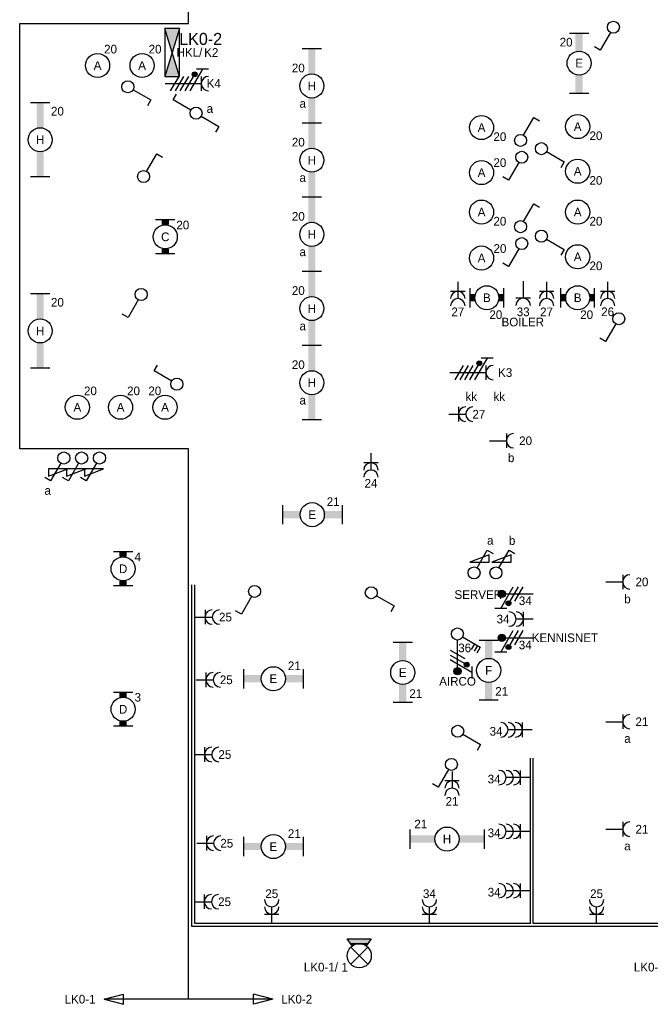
# Model space of a CAD drawing. Extents: x 1458 to 78232, y 1423 to 46972.
# Tile 5 of 8: x 53774 to 66873, y 14855 to 35293. Entities that reach past the tile are written whole.
import ezdxf
from ezdxf.enums import TextEntityAlignment as Align

# ---------------------------------------------------------------- set-up
doc = ezdxf.new("R2010")
doc.units = 0
doc.linetypes.add('E_GOOT3', pattern=[5, 4, -1])
doc.layers.get('0').update_dxf_attribs({"linetype": 'CONTINUOUS'})
for name, color, linetype in [('EL6131--_WG', 7, 'CONTINUOUS'), ('EL6211--', 3, 'CONTINUOUS'), ('EL6212--_S', 4, 'CONTINUOUS'), ('EL6221--', 3, 'CONTINUOUS'), ('EL6222--', 3, 'CONTINUOUS'), ('EL6311--', 3, 'CONTINUOUS')]:
    doc.layers.add(name, color=color, linetype=linetype)
doc.styles.add('BURO-018', font='BUROFONT.SHX', dxfattribs={"height": 180})
doc.styles.add('BURO-025', font='BUROFONT.SHX', dxfattribs={"height": 250})
doc.styles.add('BURO-035', font='BUROFONT.SHX', dxfattribs={"height": 350})

# ---------------------------------------------------------------- blocks, each defined once
blk = doc.blocks.new('111304I')
at = {"color": 0, "linetype": 'Continuous'}
for p, q in [((-1.5, 4.5), (1.5, 4.5)), ((0, 1), (0, 4.5))]:
    blk.add_line(p, q, dxfattribs=at)
blk.add_arc((0, 6), 1.5, 180, 360, dxfattribs=at)
at = {"color": 0, "linetype": 'Continuous', "style": 'BURO-018'}
for tag, p in [('E_GROEP', (0, 8.5)), ('E_GKAST', (0, 8.5)), ('E_SLET1', (3.5, 5.5))]:
    blk.add_attdef(tag, text='', height=1.8, dxfattribs=at).set_placement(p, align=Align.MIDDLE)
at = {"color": 0, "linetype": 'Continuous', "style": 'BURO-018', "flags": 1}
blk.add_attdef('E_MATCODE', text='', height=1.8, dxfattribs=at).set_placement((0, 0), align=Align.MIDDLE)
blk = doc.blocks.new('111503')
at = {"color": 0, "linetype": 'Continuous'}
for p, q in [((-1.77, 1.73), (1.77, 5.27)), ((1.77, 1.73), (-1.77, 5.27))]:
    blk.add_line(p, q, dxfattribs=at)
blk.add_circle((0, 3.5), 2.5, dxfattribs=at)
at = {"color": 0, "linetype": 'Continuous', "style": 'BURO-018'}
for tag, p in [('E_GROEP', (0, 8.5)), ('E_GKAST', (0, 8.5)), ('E_ARMCODE', (0, 3.5)), ('E_SLET', (4.5, 2.5))]:
    blk.add_attdef(tag, text='', height=1.8, dxfattribs=at).set_placement(p, align=Align.MIDDLE)
blk = doc.blocks.new('E00002')
at = {"color": 0}
for p, q in [((-2.5, 0), (-1.45, 1.47)), ((2.5, 0), (-2.5, 0)), ((-1.79, 1), (1.79, 1)), ((1.45, 1.47), (2.5, 0))]:
    blk.add_line(p, q, dxfattribs=at)
for points in [[(-1.79, 1), (1.79, 1), (-2.5, 0), (2.5, 0)], [(-1.45, 1.47), (-0.5, 1), (-1.79, 1)], [(1.45, 1.47), (0.5, 1), (1.79, 1)]]:
    blk.add_solid(points, dxfattribs=at)
blk = doc.blocks.new('1115B61540')
at = {"color": 0}
for p, q in [((-7.7, 2), (-7.7, -2)), ((7.7, 2), (7.7, -2))]:
    blk.add_line(p, q, dxfattribs=at)
at = {"color": 0, "linetype": 'Continuous'}
blk.add_circle((0, 0), 2.5, dxfattribs=at)
at = {"color": 0}
for points in [[(-2.5, 0.75), (-7.7, 0.75), (-2.5, -0.75), (-7.7, -0.75)], [(2.5, 0.75), (7.7, 0.75), (2.5, -0.75), (7.7, -0.75)]]:
    blk.add_solid(points, dxfattribs=at)
at = {"color": 0, "linetype": 'Continuous', "style": 'BURO-018'}
for tag, p in [('E_GROEP', (0, 5)), ('E_GKAST', (0, 5)), ('E_ARMCODE', (0, 0)), ('E_SLET', (4.5, -3))]:
    blk.add_attdef(tag, text='', height=1.8, dxfattribs=at).set_placement(p, align=Align.MIDDLE)
blk = doc.blocks.new('1114A1')
at = {"color": 0, "linetype": 'Continuous'}
for p, q in [((0.62, 3.33), (2.74, 7)), ((2.74, 7), (3.95, 6.3))]:
    blk.add_line(p, q, dxfattribs=at)
blk.add_circle((0, 2.25), 1.25, dxfattribs=at)
at = {"color": 0, "linetype": 'Continuous', "style": 'BURO-018'}
for tag, p in [('E_SLET1', (3.36, 9)), ('E_GKAST', (11.61, 4.38)), ('E_GROEP', (11.61, 1.38))]:
    blk.add_attdef(tag, text='', height=1.8, dxfattribs=at).set_placement(p, align=Align.MIDDLE)
at = {"color": 0, "linetype": 'Continuous', "style": 'BURO-018', "flags": 1}
blk.add_attdef('E_MATCODE', text='', height=1.8, dxfattribs=at).set_placement((0, 0), align=Align.MIDDLE)
blk = doc.blocks.new('1114A3')
at = {"color": 0, "linetype": 'Continuous'}
for p, q in [((0.62, 3.33), (2.74, 7)), ((2.39, 6.39), (3.6, 5.69)), ((2.74, 7), (3.95, 6.3)), ((2.04, 5.79), (3.25, 5.09))]:
    blk.add_line(p, q, dxfattribs=at)
blk.add_circle((0, 2.25), 1.25, dxfattribs=at)
at = {"color": 0, "linetype": 'Continuous', "style": 'BURO-018'}
for tag, p in [('E_SLET1', (3.36, 9)), ('E_GKAST', (11.61, 4.38)), ('E_GROEP', (11.61, 1.38))]:
    blk.add_attdef(tag, text='', height=1.8, dxfattribs=at).set_placement(p, align=Align.MIDDLE)
at = {"color": 0, "linetype": 'Continuous', "style": 'BURO-018', "flags": 1}
blk.add_attdef('E_MATCODE', text='', height=1.8, dxfattribs=at).set_placement((0, 0), align=Align.MIDDLE)
blk = doc.blocks.new('111408')
at = {"color": 0, "linetype": 'Continuous'}
for p, q in [((3.15, 6), (-0.85, 4.5)), ((-0.85, 4.5), (3.15, 4.5)), ((3.15, 4.5), (3.15, 6))]:
    blk.add_line(p, q, dxfattribs=at)
blk = doc.blocks.new('111304D')
at = {"color": 0, "linetype": 'Continuous'}
for p, q in [((-3, 9.98), (-3, 7.48)), ((-3, 8.73), (1.5, 6.13)), ((-1.5, 8.5), (1.5, 8.5)), ((0, 1), (0, 8.5)), ((1.5, 5.13), (-1.5, 6.87)), ((1.5, 4.13), (-1.5, 5.87)), ((1.5, 3.13), (-1.5, 4.87)), ((1.5, 2.13), (-1.5, 3.87))]:
    blk.add_line(p, q, dxfattribs=at)
at = {"color": 0, "linetype": 'Continuous', "const_width": 0.5}
blk.add_lwpolyline([(-1.68, 7.12, 1), (-2.18, 7.12, 1)], format="xyb", close=True, dxfattribs=at)
at = {"color": 0, "linetype": 'Continuous'}
blk.add_circle((-1.93, 7.12), 0.5, dxfattribs=at)
blk.add_arc((0, 10), 1.5, 180, 360, dxfattribs=at)
at = {"color": 0, "linetype": 'Continuous', "style": 'BURO-018'}
for tag in ['E_GROEP', 'E_GKAST']:
    blk.add_attdef(tag, text='', height=1.8, dxfattribs=at).set_placement((0, 12.5), align=Align.MIDDLE)
at = {"color": 0, "linetype": 'Continuous', "style": 'BURO-018', "flags": 1}
for tag, p in [('E_VERMCODE', (13, 12.5)), ('E_MATCODE', (0, 0))]:
    blk.add_attdef(tag, text='', height=1.8, dxfattribs=at).set_placement(p, align=Align.MIDDLE)
blk = doc.blocks.new('1115B3')
at = {"color": 0, "linetype": 'Continuous'}
blk.add_circle((0, 3.5), 2.5, dxfattribs=at)
at = {"color": 0, "linetype": 'Continuous', "style": 'BURO-018'}
for tag, p in [('E_GROEP', (0, 8.5)), ('E_GKAST', (0, 8.5)), ('E_ARMCODE', (0, 3.5)), ('E_SLET', (4.5, 2.5))]:
    blk.add_attdef(tag, text='', height=1.8, dxfattribs=at).set_placement(p, align=Align.MIDDLE)
blk = doc.blocks.new('111406')
at = {"color": 0, "linetype": 'Continuous'}
for p, q in [((0.62, 3.33), (2.74, 7)), ((2.74, 7), (3.95, 6.3)), ((-0.62, 1.17), (-2.74, -2.5)), ((-2.74, -2.5), (-3.95, -1.8))]:
    blk.add_line(p, q, dxfattribs=at)
blk.add_circle((0, 2.25), 1.25, dxfattribs=at)
at = {"color": 0, "linetype": 'Continuous', "style": 'BURO-018'}
for tag, p in [('E_SLET1', (3.42, 9)), ('E_GKAST', (11.61, 4.38)), ('E_GROEP', (11.61, 1.38))]:
    blk.add_attdef(tag, text='', height=1.8, dxfattribs=at).set_placement(p, align=Align.MIDDLE)
at = {"color": 0, "linetype": 'Continuous', "style": 'BURO-018', "flags": 1}
blk.add_attdef('E_MATCODE', text='', height=1.8, dxfattribs=at).set_placement((0, 0), align=Align.MIDDLE)
blk = doc.blocks.new('1115B6630')
at = {"color": 0}
for p, q in [((-3.5, 2), (-3.5, -2)), ((3.5, 2), (3.5, -2))]:
    blk.add_line(p, q, dxfattribs=at)
at = {"color": 0, "linetype": 'Continuous'}
blk.add_circle((0, 0), 2.5, dxfattribs=at)
at = {"color": 0}
for points in [[(-2.5, 0.75), (-3.5, 0.75), (-2.5, -0.75), (-3.5, -0.75)], [(2.5, 0.75), (3.5, 0.75), (2.5, -0.75), (3.5, -0.75)]]:
    blk.add_solid(points, dxfattribs=at)
at = {"color": 0, "linetype": 'Continuous', "style": 'BURO-018'}
for tag, p in [('E_GROEP', (0, 5)), ('E_GKAST', (0, 5)), ('E_ARMCODE', (0, 0)), ('E_SLET', (4.5, -3))]:
    blk.add_attdef(tag, text='', height=1.8, dxfattribs=at).set_placement(p, align=Align.MIDDLE)
blk = doc.blocks.new('111304A')
at = {"color": 0, "linetype": 'Continuous'}
for p, q in [((0, 1), (0, 4.5)), ((-1.5, 3), (1.5, 3))]:
    blk.add_line(p, q, dxfattribs=at)
for centre in [(0, 6), (0, 4.5)]:
    blk.add_arc(centre, 1.5, 180, 360, dxfattribs=at)
at = {"color": 0, "linetype": 'Continuous', "style": 'BURO-018'}
for tag in ['E_GROEP', 'E_GKAST']:
    blk.add_attdef(tag, text='', height=1.8, dxfattribs=at).set_placement((0, 8.5), align=Align.MIDDLE)
at = {"color": 0, "linetype": 'Continuous', "style": 'BURO-018', "flags": 1}
for tag, p in [('E_VERMCODE', (13, 8.5)), ('E_MATCODE', (0, 0))]:
    blk.add_attdef(tag, text='', height=1.8, dxfattribs=at).set_placement(p, align=Align.MIDDLE)
blk = doc.blocks.new('1115B61240')
at = {"color": 0}
for p, q in [((-6.2, 2), (-6.2, -2)), ((6.2, 2), (6.2, -2))]:
    blk.add_line(p, q, dxfattribs=at)
at = {"color": 0, "linetype": 'Continuous'}
blk.add_circle((0, 0), 2.5, dxfattribs=at)
at = {"color": 0}
for points in [[(-2.5, 0.75), (-6.2, 0.75), (-2.5, -0.75), (-6.2, -0.75)], [(2.5, 0.75), (6.2, 0.75), (2.5, -0.75), (6.2, -0.75)]]:
    blk.add_solid(points, dxfattribs=at)
at = {"color": 0, "linetype": 'Continuous', "style": 'BURO-018'}
for tag, p in [('E_GROEP', (0, 5)), ('E_GKAST', (0, 5)), ('E_ARMCODE', (0, 0)), ('E_SLET', (4.5, -3))]:
    blk.add_attdef(tag, text='', height=1.8, dxfattribs=at).set_placement(p, align=Align.MIDDLE)
blk = doc.blocks.new('E00078')
at = {"color": 0, "linetype": 'Continuous'}
for p, q in [((-3, 6.48), (-3, 8.98)), ((-3, 7.73), (1.5, 5.13)), ((0, 7.5), (0, 1)), ((1.5, 4.13), (-1.5, 5.87)), ((1.5, 3.13), (-1.5, 4.87))]:
    blk.add_line(p, q, dxfattribs=at)
at = {"color": 0, "const_width": 0.75}
blk.add_lwpolyline([(-0.38, 7.5, 1), (0.38, 7.5, 1)], format="xyb", close=True, dxfattribs=at)
at = {"color": 0, "linetype": 'Continuous', "const_width": 0.5}
blk.add_lwpolyline([(-2.18, 6.12, 1), (-1.68, 6.12, 1)], format="xyb", close=True, dxfattribs=at)
at = {"color": 0, "linetype": 'Continuous'}
for centre, radius in [((0, 7.5), 0.75), ((-1.93, 6.12), 0.5)]:
    blk.add_circle(centre, radius, dxfattribs=at)
at = {"color": 0, "linetype": 'Continuous', "style": 'BURO-018'}
for tag in ['E_GROEP', 'E_GKAST']:
    blk.add_attdef(tag, text='', height=1.8, dxfattribs=at).set_placement((0, 11), align=Align.MIDDLE)
at = {"color": 0, "linetype": 'Continuous', "style": 'BURO-018', "flags": 1}
for tag, p in [('E_VERMCODE', (13, 11)), ('E_MATCODE', (0, 0))]:
    blk.add_attdef(tag, text='', height=1.8, dxfattribs=at).set_placement(p, align=Align.MIDDLE)
blk = doc.blocks.new('1116A4B')
at = {"color": 0, "linetype": 'Continuous'}
for p, q in [((-5, 4), (-5, 1)), ((5, 4), (-5, 4)), ((-5, 4), (5, 1)), ((5, 4), (-5, 1)), ((5, 1), (5, 4)), ((-5, 1), (5, 1))]:
    blk.add_line(p, q, dxfattribs=at)
for points in [[(-5, 4), (0, 2.5), (-5, 1)], [(5, 4), (0, 2.5), (5, 1)]]:
    blk.add_solid(points, dxfattribs=at)
at = {"color": 0, "linetype": 'Continuous', "style": 'BURO-018'}
for tag, p in [('E_GKAST', (0, 12)), ('E_GROEP', (0, 9)), ('E_KAST', (0, 6))]:
    blk.add_attdef(tag, text='', height=1.8, dxfattribs=at).set_placement(p, align=Align.MIDDLE)
at = {"color": 0, "linetype": 'Continuous', "style": 'BURO-018', "flags": 1}
blk.add_attdef('E_MATCODE', text='', height=1.8, dxfattribs=at).set_placement((0, 0), align=Align.MIDDLE)
blk = doc.blocks.new('111304B')
at = {"color": 0, "linetype": 'Continuous'}
for p, q in [((0, 1), (0, 6)), ((-1.5, 3), (1.5, 3))]:
    blk.add_line(p, q, dxfattribs=at)
for centre in [(0, 7.5), (0, 6), (0, 4.5)]:
    blk.add_arc(centre, 1.5, 180, 360, dxfattribs=at)
at = {"color": 0, "linetype": 'Continuous', "style": 'BURO-018'}
for tag in ['E_GROEP', 'E_GKAST']:
    blk.add_attdef(tag, text='', height=1.8, dxfattribs=at).set_placement((0, 10), align=Align.MIDDLE)
at = {"color": 0, "linetype": 'Continuous', "style": 'BURO-018', "flags": 1}
for tag, p in [('E_VERMCODE', (13, 10)), ('E_MATCODE', (0, 0))]:
    blk.add_attdef(tag, text='', height=1.8, dxfattribs=at).set_placement(p, align=Align.MIDDLE)
blk = doc.blocks.new('E00160')
at = {"color": 0, "linetype": 'Continuous'}
for p, q in [((-17.5, 0), (-13.5, 1.07)), ((-17.5, 0), (17.5, 0)), ((-17.5, 0), (-13.5, -1.07)), ((-13.5, -1.07), (-13.5, 1.07)), ((17.5, 0), (13.5, 1.07)), ((13.5, -1.07), (13.5, 1.07)), ((17.5, 0), (13.5, -1.07))]:
    blk.add_line(p, q, dxfattribs=at)
at = {"color": 0, "linetype": 'Continuous', "style": 'BURO-035'}
for tag, p in [('E_TEXT2', (-22.5, 0)), ('E_TEXT1', (22.5, 0))]:
    blk.add_attdef(tag, text='', height=3.5, dxfattribs=at).set_placement(p, align=Align.MIDDLE)
blk = doc.blocks.new('111304')
at = {"color": 0, "linetype": 'Continuous'}
for p, q in [((-1.5, 4.5), (1.5, 4.5)), ((0, 1), (0, 4.5))]:
    blk.add_line(p, q, dxfattribs=at)
blk.add_arc((0, 6), 1.5, 180, 360, dxfattribs=at)
at = {"color": 0, "linetype": 'Continuous', "style": 'BURO-018'}
for tag in ['E_GROEP', 'E_GKAST']:
    blk.add_attdef(tag, text='', height=1.8, dxfattribs=at).set_placement((0, 8.5), align=Align.MIDDLE)
at = {"color": 0, "linetype": 'Continuous', "style": 'BURO-018', "flags": 1}
for tag, p in [('E_VERMCODE', (13, 8.5)), ('E_MATCODE', (0, 0))]:
    blk.add_attdef(tag, text='', height=1.8, dxfattribs=at).set_placement(p, align=Align.MIDDLE)

msp = doc.modelspace()

# ---------------------------------------------------------------- linework, layer by layer
at = {"layer": 'EL6131--_WG', "color": 4}
for p, q in [((57279, 35212), (57279, 45164)), ((53774, 26385), (53774, 35212)), ((53774, 35212), (57279, 35212)), ((57279, 26385), (53774, 26385)), ((57279, 14962), (57279, 26385))]:
    msp.add_line(p, q, dxfattribs=at)
at = {"layer": 'EL6131--_WG', "linetype": 'E_GOOT3'}
for p, q in [((57351, 16473), (57351, 23563)), ((57411, 16533), (57411, 23563)), ((64381, 16533, -60), (64381, 19963, -60)), ((64441, 16533, -60), (64441, 19963, -60)), ((77031, 16473), (57351, 16473)), ((64381, 16533, -60), (57411, 16533)), ((76971, 16533), (64441, 16533, -60))]:
    msp.add_line(p, q, dxfattribs=at)

# ---------------------------------------------------------------- block references
at = {"layer": 'EL6211--', "color": 2}
ref = msp.add_blockref('1116A4B', (56691, 34613), dxfattribs=dict(at, xscale=100, yscale=100, zscale=100, rotation=270))
ref.add_attrib('E_KAST', 'LK0-2', dxfattribs={"layer": '0', "color": 2, "linetype": 'Continuous', "height": 250, "style": 'BURO-025'}).set_placement((57533, 34894), align=Align.MIDDLE)
ref.add_attrib('E_GROEP', 'K2', dxfattribs={"layer": '0', "color": 2, "linetype": 'Continuous', "height": 180, "style": 'BURO-018'}).set_placement((57753, 34613), align=Align.MIDDLE)
at = {"layer": 'EL6212--_S'}
ref = msp.add_blockref('E00160', (57279, 14962), dxfattribs=dict(at, xscale=-100, yscale=100, zscale=100))
ref.add_attrib('E_TEXT1', 'LK0-1', dxfattribs={"layer": '0', "color": 1, "linetype": 'Continuous', "height": 180, "style": 'BURO-018'}).set_placement((55029, 14962), align=Align.MIDDLE)
ref.add_attrib('E_TEXT2', 'LK0-2', dxfattribs={"layer": '0', "color": 1, "linetype": 'Continuous', "height": 180, "style": 'BURO-018'}).set_placement((59529, 14962), align=Align.MIDDLE)
at = {"layer": 'EL6221--'}
ref = msp.add_blockref('111304D', (56697, 33966), dxfattribs=dict(at, xscale=100, yscale=100, zscale=100, rotation=270))
ref.add_attrib('E_GROEP', 'K4', dxfattribs={"layer": '0', "color": 1, "linetype": 'Continuous', "height": 180, "style": 'BURO-018'}).set_placement((57805, 33971), align=Align.MIDDLE)
ref = msp.add_blockref('111304D', (62609, 27968), dxfattribs=dict(at, xscale=100, yscale=100, zscale=100, rotation=270))
ref.add_attrib('E_GROEP', 'K3', dxfattribs={"layer": '0', "color": 1, "linetype": 'Continuous', "height": 180, "style": 'BURO-018'}).set_placement((63859, 27968), align=Align.MIDDLE)
at = {"layer": 'EL6222--'}
ref = msp.add_blockref('111304A', (62875, 29953), dxfattribs=dict(at, xscale=100, yscale=100, zscale=100, rotation=180))
ref.add_attrib('E_GROEP', '27', dxfattribs={"layer": '0', "color": 1, "linetype": 'Continuous', "height": 180, "style": 'BURO-018'}).set_placement((62875, 29230), align=Align.MIDDLE)
at = {"layer": 'EL6222--', "lineweight": 0}
ref = msp.add_blockref('111304', (64232, 29963), dxfattribs=dict(at, xscale=100, yscale=100, zscale=100, rotation=180))
ref.add_attrib('E_GROEP', '33', dxfattribs={"layer": '0', "color": 1, "linetype": 'Continuous', "height": 180, "style": 'BURO-018'}).set_placement((64232, 29229), align=Align.MIDDLE)
ref.add_attrib('E_VERMCODE', 'BOILER', dxfattribs={"layer": '0', "color": 1, "linetype": 'Continuous', "height": 180, "style": 'BURO-018'}).set_placement((64224, 29017), align=Align.MIDDLE)
at = {"layer": 'EL6222--'}
ref = msp.add_blockref('111304A', (64718, 29953), dxfattribs=dict(at, xscale=100, yscale=100, zscale=100, rotation=180))
ref.add_attrib('E_GROEP', '27', dxfattribs={"layer": '0', "color": 1, "linetype": 'Continuous', "height": 180, "style": 'BURO-018'}).set_placement((64718, 29230), align=Align.MIDDLE)
ref = msp.add_blockref('111304A', (65987, 29953), dxfattribs=dict(at, xscale=100, yscale=100, zscale=100, rotation=180))
ref.add_attrib('E_GROEP', '26', dxfattribs={"layer": '0', "color": 1, "linetype": 'Continuous', "height": 180, "style": 'BURO-018'}).set_placement((65987, 29230), align=Align.MIDDLE)
ref = msp.add_blockref('111304A', (62589, 27105), dxfattribs=dict(at, xscale=100, yscale=100, zscale=100, rotation=270))
ref.add_attrib('E_GROEP', '27', dxfattribs={"layer": '0', "color": 1, "linetype": 'Continuous', "height": 180, "style": 'BURO-018'}).set_placement((63312, 27105), align=Align.MIDDLE)
ref = msp.add_blockref('111304A', (61071, 26394), dxfattribs=dict(at, xscale=100, yscale=100, zscale=100, rotation=180))
ref.add_attrib('E_GROEP', '24', dxfattribs={"layer": '0', "color": 1, "linetype": 'Continuous', "height": 180, "style": 'BURO-018'}).set_placement((61071, 25671), align=Align.MIDDLE)
ref = msp.add_blockref('E00078', (64539, 23373), dxfattribs=dict(at, xscale=100, yscale=100, zscale=100, rotation=89.99463900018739))
ref.add_attrib('E_GROEP', '34', dxfattribs={"layer": '0', "color": 1, "linetype": 'Continuous', "height": 180, "style": 'BURO-018'}).set_placement((64276, 23232), align=Align.MIDDLE)
ref.add_attrib('E_VERMCODE', 'SERVER', dxfattribs={"layer": '0', "color": 1, "linetype": 'Continuous', "height": 180, "style": 'BURO-018'}).set_placement((63300, 23360), align=Align.MIDDLE)
ref = msp.add_blockref('111304A', (57325, 22893), dxfattribs=dict(at, xscale=100, yscale=100, zscale=100, rotation=270))
ref.add_attrib('E_GROEP', '25', dxfattribs={"layer": '0', "color": 1, "linetype": 'Continuous', "height": 180, "style": 'BURO-018'}).set_placement((58048, 22893), align=Align.MIDDLE)
ref = msp.add_blockref('111304A', (64537, 22852), dxfattribs=dict(at, xscale=100, yscale=100, zscale=100, rotation=90))
ref.add_attrib('E_GROEP', '34', dxfattribs={"layer": '0', "color": 1, "linetype": 'Continuous', "height": 180, "style": 'BURO-018'}).set_placement((63815, 22852), align=Align.MIDDLE)
ref = msp.add_blockref('E00078', (64539, 22464), dxfattribs=dict(at, xscale=100, yscale=100, zscale=100, rotation=89.99463900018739))
ref.add_attrib('E_GROEP', '34', dxfattribs={"layer": '0', "color": 1, "linetype": 'Continuous', "height": 180, "style": 'BURO-018'}).set_placement((64275, 22314), align=Align.MIDDLE)
ref.add_attrib('E_VERMCODE', 'KENNISNET', dxfattribs={"layer": '0', "color": 1, "linetype": 'Continuous', "height": 180, "style": 'BURO-018'}).set_placement((65099, 22463), align=Align.MIDDLE)
ref = msp.add_blockref('E00078', (62867, 22517), dxfattribs=dict(at, xscale=100, yscale=100, zscale=100, rotation=179.9946390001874))
ref.add_attrib('E_GROEP', '36', dxfattribs={"layer": '0', "color": 1, "linetype": 'Continuous', "height": 180, "style": 'BURO-018'}).set_placement((63017, 22253), align=Align.MIDDLE)
ref.add_attrib('E_VERMCODE', 'AIRCO', dxfattribs={"layer": '0', "color": 1, "linetype": 'Continuous', "height": 180, "style": 'BURO-018'}).set_placement((62869, 21560), align=Align.MIDDLE)
ref = msp.add_blockref('111304A', (57342, 21591), dxfattribs=dict(at, xscale=100, yscale=100, zscale=100, rotation=270))
ref.add_attrib('E_GROEP', '25', dxfattribs={"layer": '0', "color": 1, "linetype": 'Continuous', "height": 180, "style": 'BURO-018'}).set_placement((58065, 21591), align=Align.MIDDLE)
ref = msp.add_blockref('111304B', (64519, 20553), dxfattribs=dict(at, xscale=100, yscale=100, zscale=100, rotation=90))
ref.add_attrib('E_GROEP', '34', dxfattribs={"layer": '0', "color": 1, "linetype": 'Continuous', "height": 180, "style": 'BURO-018'}).set_placement((63669, 20522), align=Align.MIDDLE)
ref = msp.add_blockref('111304A', (57313, 20040), dxfattribs=dict(at, xscale=100, yscale=100, zscale=100, rotation=270))
ref.add_attrib('E_GROEP', '25', dxfattribs={"layer": '0', "color": 1, "linetype": 'Continuous', "height": 180, "style": 'BURO-018'}).set_placement((58036, 20040), align=Align.MIDDLE)
ref = msp.add_blockref('111304A', (62754, 19791), dxfattribs=dict(at, xscale=100, yscale=100, zscale=100, rotation=180))
ref.add_attrib('E_GROEP', '21', dxfattribs={"layer": '0', "color": 1, "linetype": 'Continuous', "height": 180, "style": 'BURO-018'}).set_placement((62754, 19069), align=Align.MIDDLE)
ref = msp.add_blockref('111304B', (64479, 19561), dxfattribs=dict(at, xscale=100, yscale=100, zscale=100, rotation=90))
ref.add_attrib('E_GROEP', '34', dxfattribs={"layer": '0', "color": 1, "linetype": 'Continuous', "height": 180, "style": 'BURO-018'}).set_placement((63629, 19531), align=Align.MIDDLE)
ref = msp.add_blockref('111304B', (64479, 18445), dxfattribs=dict(at, xscale=100, yscale=100, zscale=100, rotation=90))
ref.add_attrib('E_GROEP', '34', dxfattribs={"layer": '0', "color": 1, "linetype": 'Continuous', "height": 180, "style": 'BURO-018'}).set_placement((63629, 18414), align=Align.MIDDLE)
ref = msp.add_blockref('111304A', (57352, 18199), dxfattribs=dict(at, xscale=100, yscale=100, zscale=100, rotation=270))
ref.add_attrib('E_GROEP', '25', dxfattribs={"layer": '0', "color": 1, "linetype": 'Continuous', "height": 180, "style": 'BURO-018'}).set_placement((58075, 18199), align=Align.MIDDLE)
ref = msp.add_blockref('111304A', (59010, 16429), dxfattribs=dict(at, xscale=100, yscale=100, zscale=100))
ref.add_attrib('E_GROEP', '25', dxfattribs={"layer": '0', "color": 1, "linetype": 'Continuous', "height": 180, "style": 'BURO-018'}).set_placement((59010, 17152), align=Align.MIDDLE)
ref = msp.add_blockref('111304A', (62284, 16429), dxfattribs=dict(at, xscale=100, yscale=100, zscale=100))
ref.add_attrib('E_GROEP', '34', dxfattribs={"layer": '0', "color": 1, "linetype": 'Continuous', "height": 180, "style": 'BURO-018'}).set_placement((62284, 17152), align=Align.MIDDLE)
ref = msp.add_blockref('111304B', (64479, 17214), dxfattribs=dict(at, xscale=100, yscale=100, zscale=100, rotation=90))
ref.add_attrib('E_GROEP', '34', dxfattribs={"layer": '0', "color": 1, "linetype": 'Continuous', "height": 180, "style": 'BURO-018'}).set_placement((63629, 17183), align=Align.MIDDLE)
ref = msp.add_blockref('111304A', (65757, 16429), dxfattribs=dict(at, xscale=100, yscale=100, zscale=100))
ref.add_attrib('E_GROEP', '25', dxfattribs={"layer": '0', "color": 1, "linetype": 'Continuous', "height": 180, "style": 'BURO-018'}).set_placement((65757, 17152), align=Align.MIDDLE)
ref = msp.add_blockref('111304A', (57307, 16985), dxfattribs=dict(at, xscale=100, yscale=100, zscale=100, rotation=270))
ref.add_attrib('E_GROEP', '25', dxfattribs={"layer": '0', "color": 1, "linetype": 'Continuous', "height": 180, "style": 'BURO-018'}).set_placement((58030, 16985), align=Align.MIDDLE)
at = {"layer": 'EL6311--', "xscale": 100, "yscale": 100, "zscale": 100}
for name, p, rotation in [('1114A1', (66106, 35361), 180), ('1114A1', (55796, 33901), 270), ('1114A1', (64385, 32616), 270), ('1114A1', (64202, 32662), 180), ('1114A1', (64385, 30800), 270), ('1114A1', (64202, 30870), 180), ('1114A1', (56298, 29814), 180), ('1114A1', (66218, 29311), 180), ('1114A1', (57264, 27728), 90), ('1114A1', (55061, 26420), 180), ('1114A1', (55432, 26420), 180), ('111408', (54690, 26420), 180), ('111408', (55061, 26420), 180), ('111408', (55432, 26420), 180), ('1114A1', (58653, 23651), 180), ('1114A1', (60852, 23399), 270), ('1114A3', (62642, 22542), 270), ('1114A1', (62648, 20522), 270), ('1114A1', (62742, 20060), 180), ('E00002', (60828, 16213), 180)]:
    msp.add_blockref(name, p, dxfattribs=dict(at, rotation=rotation))
at = {"layer": 'EL6311--'}
ref = msp.add_blockref('1115B61240', (65394, 34391), dxfattribs=dict(at, xscale=100, yscale=100, zscale=100, rotation=90))
ref.add_attrib('E_ARMCODE', 'E', dxfattribs={"layer": '0', "color": 1, "linetype": 'Continuous', "height": 180, "style": 'BURO-018'}).set_placement((65394, 34391), align=Align.MIDDLE)
ref.add_attrib('E_GROEP', '20', dxfattribs={"layer": '0', "color": 1, "linetype": 'Continuous', "height": 180, "style": 'BURO-018'}).set_placement((65124, 34827), align=Align.MIDDLE)
ref = msp.add_blockref('1115B3', (55392, 33992), dxfattribs=dict(at, xscale=100, yscale=100, zscale=100))
ref.add_attrib('E_ARMCODE', 'A', dxfattribs={"layer": '0', "color": 1, "linetype": 'Continuous', "height": 180, "style": 'BURO-018'}).set_placement((55392, 34342), align=Align.MIDDLE)
ref.add_attrib('E_GROEP', '20', dxfattribs={"layer": '0', "color": 1, "linetype": 'Continuous', "height": 180, "style": 'BURO-018'}).set_placement((55662, 34682), align=Align.MIDDLE)
ref = msp.add_blockref('1115B3', (56316, 33992), dxfattribs=dict(at, xscale=100, yscale=100, zscale=100))
ref.add_attrib('E_ARMCODE', 'A', dxfattribs={"layer": '0', "color": 1, "linetype": 'Continuous', "height": 180, "style": 'BURO-018'}).set_placement((56316, 34342), align=Align.MIDDLE)
ref.add_attrib('E_GROEP', '20', dxfattribs={"layer": '0', "color": 1, "linetype": 'Continuous', "height": 180, "style": 'BURO-018'}).set_placement((56586, 34682), align=Align.MIDDLE)
ref = msp.add_blockref('1115B61540', (59843, 33917), dxfattribs=dict(at, xscale=100, yscale=100, zscale=100, rotation=270))
ref.add_attrib('E_ARMCODE', 'H', dxfattribs={"layer": '0', "color": 1, "linetype": 'Continuous', "height": 180, "style": 'BURO-018'}).set_placement((59843, 33917), align=Align.MIDDLE)
ref.add_attrib('E_SLET', 'a', dxfattribs={"layer": '0', "color": 1, "linetype": 'Continuous', "height": 180, "style": 'BURO-018'}).set_placement((59653, 33554), align=Align.MIDDLE)
ref.add_attrib('E_GROEP', '20', dxfattribs={"layer": '0', "color": 1, "linetype": 'Continuous', "height": 180, "style": 'BURO-018'}).set_placement((59561, 34291), align=Align.MIDDLE)
ref = msp.add_blockref('111406', (57212, 33353), dxfattribs=dict(at, xscale=100, yscale=100, zscale=100, rotation=270))
ref.add_attrib('E_SLET1', 'a', dxfattribs={"layer": '0', "color": 1, "linetype": 'Continuous', "height": 180, "style": 'BURO-018'}).set_placement((57724, 33448), align=Align.MIDDLE)
ref = msp.add_blockref('1115B61540', (54200, 32800), dxfattribs=dict(at, xscale=100, yscale=100, zscale=100, rotation=270))
ref.add_attrib('E_ARMCODE', 'H', dxfattribs={"layer": '0', "color": 1, "linetype": 'Continuous', "height": 180, "style": 'BURO-018'}).set_placement((54200, 32800), align=Align.MIDDLE)
ref.add_attrib('E_GROEP', '20', dxfattribs={"layer": '0', "color": 1, "linetype": 'Continuous', "height": 180, "style": 'BURO-018'}).set_placement((54557, 33394), align=Align.MIDDLE)
ref = msp.add_blockref('1115B3', (65364, 32724), dxfattribs=dict(at, xscale=100, yscale=100, zscale=100))
ref.add_attrib('E_ARMCODE', 'A', dxfattribs={"layer": '0', "color": 1, "linetype": 'Continuous', "height": 180, "style": 'BURO-018'}).set_placement((65364, 33074), align=Align.MIDDLE)
ref.add_attrib('E_GROEP', '20', dxfattribs={"layer": '0', "color": 1, "linetype": 'Continuous', "height": 180, "style": 'BURO-018'}).set_placement((65744, 32884), align=Align.MIDDLE)
ref = msp.add_blockref('1115B61540', (59843, 32377), dxfattribs=dict(at, xscale=100, yscale=100, zscale=100, rotation=270))
ref.add_attrib('E_ARMCODE', 'H', dxfattribs={"layer": '0', "color": 1, "linetype": 'Continuous', "height": 180, "style": 'BURO-018'}).set_placement((59843, 32377), align=Align.MIDDLE)
ref.add_attrib('E_SLET', 'a', dxfattribs={"layer": '0', "color": 1, "linetype": 'Continuous', "height": 180, "style": 'BURO-018'}).set_placement((59653, 32014), align=Align.MIDDLE)
ref.add_attrib('E_GROEP', '20', dxfattribs={"layer": '0', "color": 1, "linetype": 'Continuous', "height": 180, "style": 'BURO-018'}).set_placement((59561, 32751), align=Align.MIDDLE)
ref = msp.add_blockref('1115B3', (63368, 32704), dxfattribs=dict(at, xscale=100, yscale=100, zscale=100))
ref.add_attrib('E_ARMCODE', 'A', dxfattribs={"layer": '0', "color": 1, "linetype": 'Continuous', "height": 180, "style": 'BURO-018'}).set_placement((63368, 33054), align=Align.MIDDLE)
ref.add_attrib('E_GROEP', '20', dxfattribs={"layer": '0', "color": 1, "linetype": 'Continuous', "height": 180, "style": 'BURO-018'}).set_placement((63748, 32864), align=Align.MIDDLE)
at = {"layer": 'EL6311--', "xscale": 100, "yscale": 100, "zscale": 100}
for name, p in [('1114A1', (64178, 32563)), ('1114A1', (56347, 31812)), ('1114A1', (64178, 30772)), ('111408', (63212, 23585)), ('111408', (63667, 23585))]:
    msp.add_blockref(name, p, dxfattribs=at)
at = {"layer": 'EL6311--'}
ref = msp.add_blockref('1115B3', (63368, 31769), dxfattribs=dict(at, xscale=100, yscale=100, zscale=100))
ref.add_attrib('E_ARMCODE', 'A', dxfattribs={"layer": '0', "color": 1, "linetype": 'Continuous', "height": 180, "style": 'BURO-018'}).set_placement((63368, 32119), align=Align.MIDDLE)
ref.add_attrib('E_GROEP', '20', dxfattribs={"layer": '0', "color": 1, "linetype": 'Continuous', "height": 180, "style": 'BURO-018'}).set_placement((63748, 32326), align=Align.MIDDLE)
ref = msp.add_blockref('1115B3', (65364, 31797), dxfattribs=dict(at, xscale=100, yscale=100, zscale=100))
ref.add_attrib('E_ARMCODE', 'A', dxfattribs={"layer": '0', "color": 1, "linetype": 'Continuous', "height": 180, "style": 'BURO-018'}).set_placement((65364, 32147), align=Align.MIDDLE)
ref.add_attrib('E_GROEP', '20', dxfattribs={"layer": '0', "color": 1, "linetype": 'Continuous', "height": 180, "style": 'BURO-018'}).set_placement((65744, 31957), align=Align.MIDDLE)
ref = msp.add_blockref('1115B61540', (59843, 30837), dxfattribs=dict(at, xscale=100, yscale=100, zscale=100, rotation=270))
ref.add_attrib('E_ARMCODE', 'H', dxfattribs={"layer": '0', "color": 1, "linetype": 'Continuous', "height": 180, "style": 'BURO-018'}).set_placement((59843, 30837), align=Align.MIDDLE)
ref.add_attrib('E_SLET', 'a', dxfattribs={"layer": '0', "color": 1, "linetype": 'Continuous', "height": 180, "style": 'BURO-018'}).set_placement((59653, 30474), align=Align.MIDDLE)
ref.add_attrib('E_GROEP', '20', dxfattribs={"layer": '0', "color": 1, "linetype": 'Continuous', "height": 180, "style": 'BURO-018'}).set_placement((59561, 31211), align=Align.MIDDLE)
ref = msp.add_blockref('1115B3', (63368, 30950), dxfattribs=dict(at, xscale=100, yscale=100, zscale=100))
ref.add_attrib('E_ARMCODE', 'A', dxfattribs={"layer": '0', "color": 1, "linetype": 'Continuous', "height": 180, "style": 'BURO-018'}).set_placement((63368, 31300), align=Align.MIDDLE)
ref.add_attrib('E_GROEP', '20', dxfattribs={"layer": '0', "color": 1, "linetype": 'Continuous', "height": 180, "style": 'BURO-018'}).set_placement((63748, 31110), align=Align.MIDDLE)
ref = msp.add_blockref('1115B3', (65364, 30950), dxfattribs=dict(at, xscale=100, yscale=100, zscale=100))
ref.add_attrib('E_ARMCODE', 'A', dxfattribs={"layer": '0', "color": 1, "linetype": 'Continuous', "height": 180, "style": 'BURO-018'}).set_placement((65364, 31300), align=Align.MIDDLE)
ref.add_attrib('E_GROEP', '20', dxfattribs={"layer": '0', "color": 1, "linetype": 'Continuous', "height": 180, "style": 'BURO-018'}).set_placement((65744, 31110), align=Align.MIDDLE)
ref = msp.add_blockref('1115B6630', (56798, 30786), dxfattribs=dict(at, xscale=100, yscale=100, zscale=100, rotation=270))
ref.add_attrib('E_ARMCODE', 'C', dxfattribs={"layer": '0', "color": 1, "linetype": 'Continuous', "height": 180, "style": 'BURO-018'}).set_placement((56798, 30786), align=Align.MIDDLE)
ref.add_attrib('E_GROEP', '20', dxfattribs={"layer": '0', "color": 1, "linetype": 'Continuous', "height": 180, "style": 'BURO-018'}).set_placement((57162, 31031), align=Align.MIDDLE)
ref = msp.add_blockref('1115B3', (63368, 29996), dxfattribs=dict(at, xscale=100, yscale=100, zscale=100))
ref.add_attrib('E_ARMCODE', 'A', dxfattribs={"layer": '0', "color": 1, "linetype": 'Continuous', "height": 180, "style": 'BURO-018'}).set_placement((63368, 30346), align=Align.MIDDLE)
ref.add_attrib('E_GROEP', '20', dxfattribs={"layer": '0', "color": 1, "linetype": 'Continuous', "height": 180, "style": 'BURO-018'}).set_placement((63750, 30543), align=Align.MIDDLE)
ref = msp.add_blockref('1115B3', (65364, 30023), dxfattribs=dict(at, xscale=100, yscale=100, zscale=100))
ref.add_attrib('E_ARMCODE', 'A', dxfattribs={"layer": '0', "color": 1, "linetype": 'Continuous', "height": 180, "style": 'BURO-018'}).set_placement((65364, 30373), align=Align.MIDDLE)
ref.add_attrib('E_GROEP', '20', dxfattribs={"layer": '0', "color": 1, "linetype": 'Continuous', "height": 180, "style": 'BURO-018'}).set_placement((65744, 30184), align=Align.MIDDLE)
ref = msp.add_blockref('1115B61540', (59843, 29297), dxfattribs=dict(at, xscale=100, yscale=100, zscale=100, rotation=270))
ref.add_attrib('E_ARMCODE', 'H', dxfattribs={"layer": '0', "color": 1, "linetype": 'Continuous', "height": 180, "style": 'BURO-018'}).set_placement((59843, 29297), align=Align.MIDDLE)
ref.add_attrib('E_SLET', 'a', dxfattribs={"layer": '0', "color": 1, "linetype": 'Continuous', "height": 180, "style": 'BURO-018'}).set_placement((59653, 28934), align=Align.MIDDLE)
ref.add_attrib('E_GROEP', '20', dxfattribs={"layer": '0', "color": 1, "linetype": 'Continuous', "height": 180, "style": 'BURO-018'}).set_placement((59561, 29671), align=Align.MIDDLE)
ref = msp.add_blockref('1115B6630', (63478, 29521), dxfattribs=dict(at, xscale=100, yscale=100, zscale=100, rotation=180))
ref.add_attrib('E_ARMCODE', 'B', dxfattribs={"layer": '0', "color": 1, "linetype": 'Continuous', "height": 180, "style": 'BURO-018'}).set_placement((63478, 29521), align=Align.MIDDLE)
ref.add_attrib('E_GROEP', '20', dxfattribs={"layer": '0', "color": 1, "linetype": 'Continuous', "height": 180, "style": 'BURO-018'}).set_placement((63664, 29170), align=Align.MIDDLE)
ref = msp.add_blockref('1115B6630', (65365, 29521), dxfattribs=dict(at, xscale=100, yscale=100, zscale=100, rotation=180))
ref.add_attrib('E_ARMCODE', 'B', dxfattribs={"layer": '0', "color": 1, "linetype": 'Continuous', "height": 180, "style": 'BURO-018'}).set_placement((65365, 29521), align=Align.MIDDLE)
ref.add_attrib('E_GROEP', '20', dxfattribs={"layer": '0', "color": 1, "linetype": 'Continuous', "height": 180, "style": 'BURO-018'}).set_placement((65551, 29170), align=Align.MIDDLE)
ref = msp.add_blockref('1115B61540', (54200, 28833), dxfattribs=dict(at, xscale=100, yscale=100, zscale=100, rotation=270))
ref.add_attrib('E_ARMCODE', 'H', dxfattribs={"layer": '0', "color": 1, "linetype": 'Continuous', "height": 180, "style": 'BURO-018'}).set_placement((54200, 28833), align=Align.MIDDLE)
ref.add_attrib('E_GROEP', '20', dxfattribs={"layer": '0', "color": 1, "linetype": 'Continuous', "height": 180, "style": 'BURO-018'}).set_placement((54557, 29427), align=Align.MIDDLE)
ref = msp.add_blockref('1115B61540', (59843, 27757), dxfattribs=dict(at, xscale=100, yscale=100, zscale=100, rotation=270))
ref.add_attrib('E_ARMCODE', 'H', dxfattribs={"layer": '0', "color": 1, "linetype": 'Continuous', "height": 180, "style": 'BURO-018'}).set_placement((59843, 27757), align=Align.MIDDLE)
ref.add_attrib('E_SLET', 'a', dxfattribs={"layer": '0', "color": 1, "linetype": 'Continuous', "height": 180, "style": 'BURO-018'}).set_placement((59653, 27394), align=Align.MIDDLE)
ref.add_attrib('E_GROEP', '20', dxfattribs={"layer": '0', "color": 1, "linetype": 'Continuous', "height": 180, "style": 'BURO-018'}).set_placement((59561, 28131), align=Align.MIDDLE)
ref = msp.add_blockref('1115B3', (54972, 26898), dxfattribs=dict(at, xscale=100, yscale=100, zscale=100))
ref.add_attrib('E_ARMCODE', 'A', dxfattribs={"layer": '0', "color": 1, "linetype": 'Continuous', "height": 180, "style": 'BURO-018'}).set_placement((54972, 27248), align=Align.MIDDLE)
ref.add_attrib('E_GROEP', '20', dxfattribs={"layer": '0', "color": 1, "linetype": 'Continuous', "height": 180, "style": 'BURO-018'}).set_placement((55243, 27588), align=Align.MIDDLE)
ref = msp.add_blockref('1115B3', (55869, 26898), dxfattribs=dict(at, xscale=100, yscale=100, zscale=100))
ref.add_attrib('E_ARMCODE', 'A', dxfattribs={"layer": '0', "color": 1, "linetype": 'Continuous', "height": 180, "style": 'BURO-018'}).set_placement((55869, 27248), align=Align.MIDDLE)
ref.add_attrib('E_GROEP', '20', dxfattribs={"layer": '0', "color": 1, "linetype": 'Continuous', "height": 180, "style": 'BURO-018'}).set_placement((56139, 27588), align=Align.MIDDLE)
ref = msp.add_blockref('1115B3', (56793, 26898), dxfattribs=dict(at, xscale=100, yscale=100, zscale=100))
ref.add_attrib('E_ARMCODE', 'A', dxfattribs={"layer": '0', "color": 1, "linetype": 'Continuous', "height": 180, "style": 'BURO-018'}).set_placement((56793, 27248), align=Align.MIDDLE)
ref.add_attrib('E_GROEP', '20', dxfattribs={"layer": '0', "color": 1, "linetype": 'Continuous', "height": 180, "style": 'BURO-018'}).set_placement((56580, 27588), align=Align.MIDDLE)
ref = msp.add_blockref('111304I', (63433, 26553), dxfattribs=dict(at, xscale=100, yscale=100, zscale=100, rotation=270))
ref.add_attrib('E_SLET1', 'b', dxfattribs={"layer": '0', "color": 1, "linetype": 'Continuous', "height": 180, "style": 'BURO-018'}).set_placement((63983, 26203), align=Align.MIDDLE)
ref.add_attrib('E_GROEP', '20', dxfattribs={"layer": '0', "color": 1, "linetype": 'Continuous', "height": 180, "style": 'BURO-018'}).set_placement((64283, 26553), align=Align.MIDDLE)
ref = msp.add_blockref('1114A1', (54690, 26420), dxfattribs=dict(at, xscale=100, yscale=100, zscale=100, rotation=180))
ref.add_attrib('E_SLET1', 'a', dxfattribs={"layer": '0', "color": 1, "linetype": 'Continuous', "height": 180, "style": 'BURO-018'}).set_placement((54355, 25520), align=Align.MIDDLE)
ref = msp.add_blockref('1115B61240', (59851, 25019), dxfattribs=dict(at, xscale=100, yscale=100, zscale=100))
ref.add_attrib('E_ARMCODE', 'E', dxfattribs={"layer": '0', "color": 1, "linetype": 'Continuous', "height": 180, "style": 'BURO-018'}).set_placement((59851, 25019), align=Align.MIDDLE)
ref.add_attrib('E_GROEP', '21', dxfattribs={"layer": '0', "color": 1, "linetype": 'Continuous', "height": 180, "style": 'BURO-018'}).set_placement((60286, 25290), align=Align.MIDDLE)
ref = msp.add_blockref('1114A1', (63212, 23585), dxfattribs=dict(at, xscale=100, yscale=100, zscale=100))
ref.add_attrib('E_SLET1', 'a', dxfattribs={"layer": '0', "color": 1, "linetype": 'Continuous', "height": 180, "style": 'BURO-018'}).set_placement((63548, 24485), align=Align.MIDDLE)
ref = msp.add_blockref('1114A1', (63667, 23585), dxfattribs=dict(at, xscale=100, yscale=100, zscale=100))
ref.add_attrib('E_SLET1', 'b', dxfattribs={"layer": '0', "color": 1, "linetype": 'Continuous', "height": 180, "style": 'BURO-018'}).set_placement((64003, 24485), align=Align.MIDDLE)
ref = msp.add_blockref('1115B6630', (55922, 23895), dxfattribs=dict(at, xscale=100, yscale=100, zscale=100, rotation=270))
ref.add_attrib('E_ARMCODE', 'D', dxfattribs={"layer": '0', "color": 1, "linetype": 'Continuous', "height": 180, "style": 'BURO-018'}).set_placement((55922, 23895), align=Align.MIDDLE)
ref.add_attrib('E_GROEP', '4', dxfattribs={"layer": '0', "color": 1, "linetype": 'Continuous', "height": 180, "style": 'BURO-018'}).set_placement((56227, 24143), align=Align.MIDDLE)
ref = msp.add_blockref('111304I', (65849, 23623), dxfattribs=dict(at, xscale=100, yscale=100, zscale=100, rotation=270))
ref.add_attrib('E_SLET1', 'b', dxfattribs={"layer": '0', "color": 1, "linetype": 'Continuous', "height": 180, "style": 'BURO-018'}).set_placement((66399, 23273), align=Align.MIDDLE)
ref.add_attrib('E_GROEP', '20', dxfattribs={"layer": '0', "color": 1, "linetype": 'Continuous', "height": 180, "style": 'BURO-018'}).set_placement((66699, 23623), align=Align.MIDDLE)
ref = msp.add_blockref('1115B61240', (61730, 21742), dxfattribs=dict(at, xscale=100, yscale=100, zscale=100, rotation=270))
ref.add_attrib('E_ARMCODE', 'E', dxfattribs={"layer": '0', "color": 1, "linetype": 'Continuous', "height": 180, "style": 'BURO-018'}).set_placement((61730, 21742), align=Align.MIDDLE)
ref.add_attrib('E_GROEP', '21', dxfattribs={"layer": '0', "color": 1, "linetype": 'Continuous', "height": 180, "style": 'BURO-018'}).set_placement((62001, 21306), align=Align.MIDDLE)
ref = msp.add_blockref('1115B61240', (63516, 21786), dxfattribs=dict(at, xscale=100, yscale=100, zscale=100, rotation=270))
ref.add_attrib('E_ARMCODE', 'F', dxfattribs={"layer": '0', "color": 1, "linetype": 'Continuous', "height": 180, "style": 'BURO-018'}).set_placement((63516, 21786), align=Align.MIDDLE)
ref.add_attrib('E_GROEP', '21', dxfattribs={"layer": '0', "color": 1, "linetype": 'Continuous', "height": 180, "style": 'BURO-018'}).set_placement((63786, 21351), align=Align.MIDDLE)
ref = msp.add_blockref('1115B61240', (59043, 21613), dxfattribs=dict(at, xscale=100, yscale=100, zscale=100))
ref.add_attrib('E_ARMCODE', 'E', dxfattribs={"layer": '0', "color": 1, "linetype": 'Continuous', "height": 180, "style": 'BURO-018'}).set_placement((59043, 21613), align=Align.MIDDLE)
ref.add_attrib('E_GROEP', '21', dxfattribs={"layer": '0', "color": 1, "linetype": 'Continuous', "height": 180, "style": 'BURO-018'}).set_placement((59478, 21883), align=Align.MIDDLE)
ref = msp.add_blockref('1115B6630', (55922, 20980), dxfattribs=dict(at, xscale=100, yscale=100, zscale=100, rotation=270))
ref.add_attrib('E_ARMCODE', 'D', dxfattribs={"layer": '0', "color": 1, "linetype": 'Continuous', "height": 180, "style": 'BURO-018'}).set_placement((55922, 20980), align=Align.MIDDLE)
ref.add_attrib('E_GROEP', '3', dxfattribs={"layer": '0', "color": 1, "linetype": 'Continuous', "height": 180, "style": 'BURO-018'}).set_placement((56227, 21228), align=Align.MIDDLE)
ref = msp.add_blockref('111304I', (65849, 20722), dxfattribs=dict(at, xscale=100, yscale=100, zscale=100, rotation=270))
ref.add_attrib('E_SLET1', 'a', dxfattribs={"layer": '0', "color": 1, "linetype": 'Continuous', "height": 180, "style": 'BURO-018'}).set_placement((66399, 20372), align=Align.MIDDLE)
ref.add_attrib('E_GROEP', '21', dxfattribs={"layer": '0', "color": 1, "linetype": 'Continuous', "height": 180, "style": 'BURO-018'}).set_placement((66699, 20722), align=Align.MIDDLE)
ref = msp.add_blockref('1115B61540', (62650, 18285), dxfattribs=dict(at, xscale=100, yscale=100, zscale=100))
ref.add_attrib('E_ARMCODE', 'H', dxfattribs={"layer": '0', "color": 1, "linetype": 'Continuous', "height": 180, "style": 'BURO-018'}).set_placement((62650, 18285), align=Align.MIDDLE)
ref.add_attrib('E_GROEP', '21', dxfattribs={"layer": '0', "color": 1, "linetype": 'Continuous', "height": 180, "style": 'BURO-018'}).set_placement((62105, 18599), align=Align.MIDDLE)
ref = msp.add_blockref('111304I', (65849, 18491), dxfattribs=dict(at, xscale=100, yscale=100, zscale=100, rotation=270))
ref.add_attrib('E_SLET1', 'a', dxfattribs={"layer": '0', "color": 1, "linetype": 'Continuous', "height": 180, "style": 'BURO-018'}).set_placement((66399, 18141), align=Align.MIDDLE)
ref.add_attrib('E_GROEP', '21', dxfattribs={"layer": '0', "color": 1, "linetype": 'Continuous', "height": 180, "style": 'BURO-018'}).set_placement((66699, 18491), align=Align.MIDDLE)
ref = msp.add_blockref('1115B61240', (59043, 18130), dxfattribs=dict(at, xscale=100, yscale=100, zscale=100))
ref.add_attrib('E_ARMCODE', 'E', dxfattribs={"layer": '0', "color": 1, "linetype": 'Continuous', "height": 180, "style": 'BURO-018'}).set_placement((59043, 18130), align=Align.MIDDLE)
ref.add_attrib('E_GROEP', '21', dxfattribs={"layer": '0', "color": 1, "linetype": 'Continuous', "height": 180, "style": 'BURO-018'}).set_placement((59478, 18400), align=Align.MIDDLE)
ref = msp.add_blockref('111503', (60828, 16213), dxfattribs=dict(at, xscale=100, yscale=100, zscale=100, rotation=180))
ref.add_attrib('E_GROEP', '1', dxfattribs={"layer": '0', "color": 1, "linetype": 'Continuous', "height": 180, "style": 'BURO-018'}).set_placement((60524, 15626), align=Align.MIDDLE)

# ---------------------------------------------------------------- texts
at = {"layer": 'EL6221--', "color": 4, "lineweight": 0, "style": 'BURO-018'}
msp.add_text('HKL/', height=180, dxfattribs=at).set_placement((57032, 34523))
at = {"layer": 'EL6222--', "color": 4, "style": 'BURO-018'}
for p in [(59676, 15537), (66531, 15537)]:
    msp.add_text('LK0-1/', height=180, dxfattribs=at).set_placement(p)
at = {"layer": 'EL6311--', "color": 33, "style": 'BURO-018'}
for p in [(63035, 27379), (63615, 27379)]:
    msp.add_text('kk', height=180, dxfattribs=at).set_placement(p)

doc.saveas('drawing.dxf')
